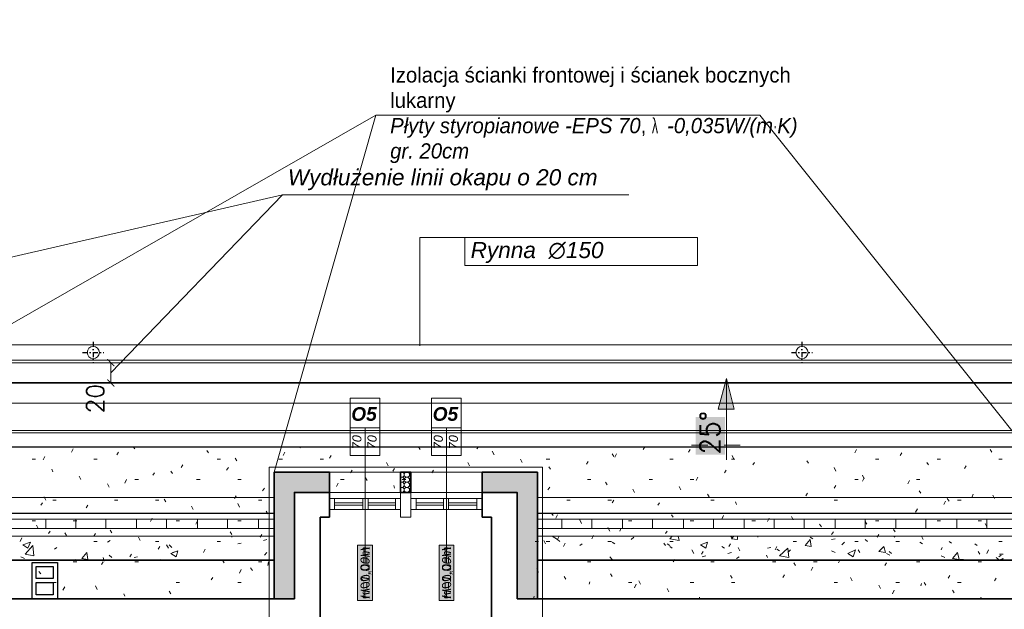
# Model space of a CAD drawing. Header units: millimetres. Extents: x -740 to 33545, y 5178 to 22494.
# Tile 90 of 256: x 9995 to 10968, y 6965 to 7547. Entities that reach past the tile are written whole.
import ezdxf
from ezdxf.lldxf.tags import DXFTag

# ---------------------------------------------------------------- set-up
doc = ezdxf.new("R2010")
doc.units = ezdxf.units.MM
doc.header["$MEASUREMENT"] = 0
doc.linetypes.add('AUSGEZOGEN', pattern=[0])
doc.linetypes.add('STRICHPUNKTX2', pattern=[2, 1, -0.5, 0, -0.5])
doc.layers.get('Defpoints').update_dxf_attribs({"color": 252})
doc.layers.add('_B___I__', color=252, linetype='AUSGEZOGEN')
for name, color, linetype, lineweight in [('A_istniejące ściany', 252, 'Continuous', 35), ('A_izolacja', 252, 'Continuous', 9), ('A_l.przekrojowa', 252, 'Continuous', 30), ('A_l.przerywana', 252, 'ICAD_ISO03W100', 9), ('A_l.widokowa', 252, 'Continuous', 18), ('A_okna wymieniane', 252, 'Continuous', 15), ('A_opisy', 252, 'Continuous', 15), ('l. przerywana', 252, 'ICAD_ISO03W100', 9), ('l.przerywana', 252, 'ICAD_ISO03W100', 5), ('l.widokowa', 252, 'Continuous', 15), ('linia opisowa', 252, 'Continuous', 9), ('Nowe_820-G Rysunki Obrazki_Nr_pióra__101', 252, 'Continuous', 5), ('Nowe_820-G Rysunki Obrazki_Nr_pióra__19', 252, 'Continuous', 0), ('Nowe_820-G Rysunki Obrazki_Nr_pióra__22', 252, 'Continuous', 25), ('Nowe_820-G Rysunki Obrazki_Nr_pióra__23', 252, 'Continuous', 15), ('wymiarowanie', 252, 'Continuous', 9)]:
    doc.layers.add(name, color=color, linetype=linetype, lineweight=lineweight)
doc.styles.add('Arial$001H0', font='SIMPLEX')
doc.styles.add('ARIALL', font='GOTHIC.TTF', dxfattribs={"height": 40})
doc.styles.add('styl2', font='simplex.shx')
tags = doc.linetypes.add('ICAD_ISO03W100', pattern=[30, 12, -18]).pattern_tags.tags
tags[6:7] = [DXFTag(74, 4), DXFTag(75, 0), DXFTag(340, '0'), DXFTag(46, 1.0), DXFTag(50, 0.0), DXFTag(44, 0.0), DXFTag(45, 0.0)]
tags[4:5] = [DXFTag(74, 4), DXFTag(75, 0), DXFTag(340, '0'), DXFTag(46, 1.0), DXFTag(50, 0.0), DXFTag(44, 0.0), DXFTag(45, 0.0)]
doc.dimstyles.new('Skala 1-100', dxfattribs={"dimtxt": 17, "dimasz": 7, "dimexe": 1, "dimexo": 1, "dimgap": 1.5, "dimtad": 1, "dimdec": 1, "dimrnd": 0.5, "dimtxsty": 'styl2', "dimblk": 'ARCHTICK', "dimcen": 7, "dimadec": 0, "dimazin": 0, "dimtfac": 1, "dimtdec": 1, "dimtmove": 1, "dimatfit": 3, "dimldrblk": 'ARCHTICK', "dimfxl": 0, "dimlwd": -1, "dimlwe": -1, "dimarcsym": 0})
pattern_1 = [(315, (0, 1.45), (5.0000015, -1e-15), [2.05061, -5.02046]), (0, (1.45, 0), (5, 5), [2.1, -2.9]), (45, (3.55, 0), (6e-16, 5.0000015), [2.05061, -5.02046]), (135, (5, 3.55), (-5.0000015, 6e-16), [2.05061, -5.02046]), (225, (1.45, 5), (-1e-15, -5.0000015), [2.05061, -5.02046]), (270, (0, 3.55), (5, -5), [2.1, -2.9])]

# ---------------------------------------------------------------- blocks, each defined once
blk = doc.blocks.new('_ArchTick')
at = {"color": 0, "linetype": 'ByBlock', "const_width": 0.15}
blk.add_lwpolyline([(-0.5, -0.5), (0.5, 0.5)], dxfattribs=at)
blk = doc.blocks.new('*D1879')
at = {"layer": 'Defpoints', "color": 0}
for p in [(10109.65, 7208.02), (10085.05, 7188.02), (10109.65, 7188.02)]:
    blk.add_point(p, dxfattribs=at)
at = {"layer": 'wymiarowanie', "color": 0}
for p, q in [((10100.05, 7208.02), (10084.05, 7208.02)), ((10085.05, 7208.02), (10085.05, 7188.02)), ((10100.05, 7188.02), (10084.05, 7188.02))]:
    blk.add_line(p, q, dxfattribs=at)
at = {"layer": 'wymiarowanie', "color": 0, "xscale": 7, "yscale": 7, "zscale": 7}
for p, rotation in [((10085.05, 7208.02), 90), ((10085.05, 7188.02), 270)]:
    blk.add_blockref('_ArchTick', p, dxfattribs=dict(at, rotation=rotation))
at = {"layer": 'wymiarowanie', "color": 0, "insert": (10069.65, 7172.63), "char_height": 17, "attachment_point": 5, "rotation": 90, "style": 'styl2'}
blk.add_mtext('20', dxfattribs=at)

msp = doc.modelspace()

# ---------------------------------------------------------------- hatches: boundary and pattern name
at = {"layer": 'A_izolacja'}
h = msp.add_hatch(dxfattribs=at)
h.set_pattern_fill('OCTAGON', color=256, scale=5, style=0)
h.set_pattern_definition(pattern_1)
h.paths.add_polyline_path([(10266.36, 6974.98), (10266.36, 7008), (10266.36, 7079.96), (10291.76, 7079.96), (10301.07, 7079.96), (10301.07, 7099.96), (10246.36, 7099.96), (10246.36, 6974.98)])
h.paths.add_polyline_path([(10451.78, 7099.96), (10451.78, 7079.96), (10461.09, 7079.96), (10486.49, 7079.96), (10486.49, 7008), (10486.49, 6974.98), (10506.49, 6974.98), (10506.49, 7099.96)])
h = msp.add_hatch(dxfattribs=at)
h.set_pattern_fill('OCTAGON', color=256, scale=5, style=0)
h.set_pattern_definition(pattern_1)
h.paths.add_polyline_path([(10371.35, 7079.96), (10381.51, 7079.96), (10381.51, 7099.96), (10371.35, 7099.96)])
at = {"layer": 'A_opisy', "ltscale": 0.3}
for points in [[(10328.91, 7027.91), (10328.91, 6973.36), (10343.51, 6973.36), (10343.51, 7027.91)], [(10328.91, 7027.91), (10328.91, 6973.36), (10343.51, 6973.36), (10343.51, 7027.91)], [(10328.91, 7027.91), (10328.91, 6973.36), (10343.51, 6973.36), (10343.51, 7027.91)], [(10328.91, 7027.91), (10328.91, 6973.36), (10343.51, 6973.36), (10343.51, 7027.91)], [(10409.34, 7027.91), (10409.34, 6973.36), (10423.95, 6973.36), (10423.95, 7027.91)], [(10409.34, 7027.91), (10409.34, 6973.36), (10423.95, 6973.36), (10423.95, 7027.91)], [(10409.34, 7027.91), (10409.34, 6973.36), (10423.95, 6973.36), (10423.95, 7027.91)], [(10409.34, 7027.91), (10409.34, 6973.36), (10423.95, 6973.36), (10423.95, 7027.91)]]:
    msp.add_hatch(color=256, dxfattribs=at).paths.add_polyline_path(points)
at = {"layer": 'l.widokowa'}
for points in [[(10693.45, 7192.57), (10685, 7162.14), (10701.06, 7162.14)], [(10663.02, 7154.53), (10663.02, 7117.34), (10691.76, 7117.34), (10691.76, 7154.53)]]:
    msp.add_hatch(color=256, dxfattribs=at).paths.add_polyline_path(points)

# ---------------------------------------------------------------- linework, layer by layer
at = {"layer": '_B___I__', "linetype": 'STRICHPUNKTX2', "ltscale": 5}
for p, q in [((10067.71, 7228.63), (10067.71, 7207.63)), ((10767.91, 7228.63), (10767.91, 7207.63)), ((10057.21, 7218.13), (10078.21, 7218.13)), ((10757.41, 7218.13), (10778.41, 7218.13))]:
    msp.add_line(p, q, dxfattribs=at)
at = {"layer": 'A_istniejące ściany', "linetype": 'Continuous'}
for points in [[(10301.07, 7055.41), (10301.07, 7079.96)], [(10301.07, 7079.96), (10301.07, 7055.41)], [(10301.07, 7079.96), (10301.07, 7055.41)], [(10451.78, 7055.41), (10451.78, 7079.96)], [(10451.78, 7079.96), (10451.78, 7055.41)], [(10451.78, 7079.96), (10451.78, 7055.41)], [(10291.76, 7055.41), (10291.76, 7008)], [(10291.76, 7055.41), (10301.07, 7055.41)], [(10461.09, 7055.41), (10451.78, 7055.41)], [(10461.09, 7055.41), (10461.09, 7008)], [(10291.76, 6950.42), (10291.76, 7008)], [(10461.09, 6950.42), (10461.09, 7008)], [(9710.1, 6974.98), (10266.36, 6974.98)], [(10486.49, 6974.98), (11029.21, 6974.98)]]:
    msp.add_lwpolyline(points, dxfattribs=at)
at = {"layer": 'A_izolacja', "lineweight": 35}
for p, q in [((10301.07, 7099.96), (10301.07, 7079.96)), ((10451.78, 7099.96), (10451.78, 7079.96)), ((9730.1, 7013.08), (10246.36, 7013.08)), ((10506.49, 7013.08), (11009.21, 7013.08))]:
    msp.add_line(p, q, dxfattribs=at)
for points in [[(10301.07, 7099.96), (10246.36, 7099.96), (10246.36, 6974.98)], [(10451.78, 7099.96), (10506.49, 7099.96), (10506.49, 6974.98)], [(10301.07, 7079.96), (10266.36, 7079.96), (10266.36, 6974.98)], [(10451.78, 7079.96), (10486.49, 7079.96), (10486.49, 6974.98)]]:
    msp.add_lwpolyline(points, dxfattribs=at)
msp.add_lwpolyline([(10371.35, 7079.96), (10381.51, 7079.96), (10381.51, 7099.96), (10371.35, 7099.96)], close=True, dxfattribs=at)
at = {"layer": 'A_l.przekrojowa'}
msp.add_lwpolyline([(10032.23, 6974.98), (10007.23, 6974.98), (10007.23, 7010.98), (10032.23, 7010.98)], close=True, dxfattribs=at)
at = {"layer": 'A_l.przekrojowa', "ltscale": 0.3}
for points in [[(10028.23, 6994.98), (10011.23, 6994.98), (10011.23, 7006.98), (10028.23, 7006.98)], [(10028.23, 6978.98), (10011.23, 6978.98), (10011.23, 6990.98), (10028.23, 6990.98)]]:
    msp.add_lwpolyline(points, close=True, dxfattribs=at)
at = {"layer": 'A_l.przerywana', "lineweight": 35}
msp.add_lwpolyline([(8847.19, 7722.4), (8847.19, 6053.28), (11882.33, 6053.28), (11882.33, 7728.19), (11086.25, 7728.19), (11086.25, 7188.02), (9643.26, 7188.02), (9643.26, 7722.4)], close=True, dxfattribs=at)
at = {"layer": 'A_l.przerywana', "linetype": 'ICAD_ISO03W100', "lineweight": 13}
for points in [[(9623.26, 7168.02), (11106.25, 7168.02)], [(11149.43, 7124.84), (9580.08, 7124.84)]]:
    msp.add_lwpolyline(points, dxfattribs=at)
at = {"layer": 'A_l.widokowa'}
for points in [[(8809.69, 7759.9), (8809.69, 6015.78), (11919.83, 6015.78), (11919.83, 7765.69), (11048.75, 7765.69), (11048.75, 7225.52), (9680.76, 7225.52), (9680.76, 7759.9)], [(8824.69, 7744.9), (8824.69, 6030.78), (11904.83, 6030.78), (11904.83, 7750.69), (11063.75, 7750.69), (11063.75, 7210.52), (9665.76, 7210.52), (9665.76, 7744.9)], [(8827.19, 7742.4), (8827.19, 6033.28), (11902.33, 6033.28), (11902.33, 7748.19), (11066.25, 7748.19), (11066.25, 7208.02), (9663.26, 7208.02), (9663.26, 7742.4)], [(8894.25, 7675.33), (8894.25, 6100.34), (11835.26, 6100.34), (11835.26, 7681.13), (11133.32, 7681.13), (11133.32, 7140.95), (9596.19, 7140.95), (9596.19, 7675.33)], [(8896.25, 7673.33), (8896.25, 6102.34), (11833.26, 6102.34), (11833.26, 7679.13), (11135.32, 7679.13), (11135.32, 7138.95), (9594.19, 7138.95), (9594.19, 7673.33)]]:
    msp.add_lwpolyline(points, close=True, dxfattribs=at)
at = {"layer": 'A_okna wymieniane', "linetype": 'Continuous'}
for points in [[(10306.15, 7074.04), (10301.07, 7074.04)], [(10301.07, 7074.04), (10301.07, 7063.03)], [(10371.35, 7074.04), (10301.07, 7074.04)], [(10301.07, 7063.03), (10301.07, 7074.04)], [(10306.15, 7063.03), (10306.15, 7074.04)], [(10306.15, 7074.04), (10334.09, 7074.04)], [(10306.15, 7063.03), (10306.15, 7074.04)], [(10339.17, 7074.04), (10334.09, 7074.04)], [(10334.09, 7074.04), (10334.09, 7063.03)], [(10334.09, 7063.03), (10334.09, 7074.04)], [(10339.17, 7063.03), (10339.17, 7074.04)], [(10339.17, 7074.04), (10366.27, 7074.04)], [(10339.17, 7063.03), (10339.17, 7074.04)], [(10371.35, 7074.04), (10366.27, 7074.04)], [(10366.27, 7074.04), (10366.27, 7063.03)], [(10366.27, 7063.03), (10366.27, 7074.04)], [(10371.35, 7063.03), (10371.35, 7074.04)], [(10371.35, 7063.03), (10371.35, 7074.04)], [(10386.59, 7074.04), (10381.51, 7074.04)], [(10381.51, 7074.04), (10381.51, 7063.03)], [(10451.78, 7074.04), (10381.51, 7074.04)], [(10381.51, 7063.03), (10381.51, 7074.04)], [(10386.59, 7063.03), (10386.59, 7074.04)], [(10386.59, 7074.04), (10413.68, 7074.04)], [(10386.59, 7063.03), (10386.59, 7074.04)], [(10418.76, 7074.04), (10413.68, 7074.04)], [(10413.68, 7074.04), (10413.68, 7063.03)], [(10413.68, 7063.03), (10413.68, 7074.04)], [(10418.76, 7063.03), (10418.76, 7074.04)], [(10418.76, 7074.04), (10446.7, 7074.04)], [(10418.76, 7063.03), (10418.76, 7074.04)], [(10451.78, 7074.04), (10446.7, 7074.04)], [(10446.7, 7074.04), (10446.7, 7063.03)], [(10446.7, 7063.03), (10446.7, 7074.04)], [(10451.78, 7063.03), (10451.78, 7074.04)], [(10451.78, 7063.03), (10451.78, 7074.04)], [(10301.07, 7063.03), (10306.15, 7063.03)], [(10301.07, 7063.03), (10371.35, 7063.03)], [(10334.09, 7069.8), (10306.15, 7069.8)], [(10306.15, 7069.8), (10306.15, 7067.26)], [(10334.09, 7069.8), (10306.15, 7069.8)], [(10306.15, 7067.26), (10306.15, 7069.8)], [(10306.15, 7067.26), (10334.09, 7067.26)], [(10306.15, 7067.26), (10334.09, 7067.26)], [(10334.09, 7063.03), (10306.15, 7063.03)], [(10334.09, 7067.26), (10334.09, 7069.8)], [(10334.09, 7067.26), (10334.09, 7069.8)], [(10334.09, 7063.03), (10339.17, 7063.03)], [(10366.27, 7069.8), (10339.17, 7069.8)], [(10339.17, 7069.8), (10339.17, 7067.26)], [(10366.27, 7069.8), (10339.17, 7069.8)], [(10339.17, 7067.26), (10339.17, 7069.8)], [(10339.17, 7067.26), (10366.27, 7067.26)], [(10339.17, 7067.26), (10366.27, 7067.26)], [(10366.27, 7063.03), (10339.17, 7063.03)], [(10366.27, 7067.26), (10366.27, 7069.8)], [(10366.27, 7067.26), (10366.27, 7069.8)], [(10366.27, 7063.03), (10371.35, 7063.03)], [(10381.51, 7063.03), (10386.59, 7063.03)], [(10381.51, 7063.03), (10451.78, 7063.03)], [(10413.68, 7069.8), (10386.59, 7069.8)], [(10386.59, 7069.8), (10386.59, 7067.26)], [(10413.68, 7069.8), (10386.59, 7069.8)], [(10386.59, 7067.26), (10386.59, 7069.8)], [(10386.59, 7067.26), (10413.68, 7067.26)], [(10386.59, 7067.26), (10413.68, 7067.26)], [(10413.68, 7063.03), (10386.59, 7063.03)], [(10413.68, 7067.26), (10413.68, 7069.8)], [(10413.68, 7067.26), (10413.68, 7069.8)], [(10413.68, 7063.03), (10418.76, 7063.03)], [(10446.7, 7069.8), (10418.76, 7069.8)], [(10418.76, 7069.8), (10418.76, 7067.26)], [(10446.7, 7069.8), (10418.76, 7069.8)], [(10418.76, 7067.26), (10418.76, 7069.8)], [(10418.76, 7067.26), (10446.7, 7067.26)], [(10418.76, 7067.26), (10446.7, 7067.26)], [(10446.7, 7063.03), (10418.76, 7063.03)], [(10446.7, 7067.26), (10446.7, 7069.8)], [(10446.7, 7067.26), (10446.7, 7069.8)], [(10446.7, 7063.03), (10451.78, 7063.03)]]:
    msp.add_lwpolyline(points, dxfattribs=at)
at = {"layer": 'A_opisy'}
for p, q in [((10336.21, 7143.7), (10336.21, 7010.23)), ((10416.64, 7143.7), (10416.64, 7010.23))]:
    msp.add_line(p, q, dxfattribs=at)
at = {"layer": 'A_opisy', "ltscale": 0.3}
for points in [[(10350.81, 7172.91), (10350.81, 7143.7), (10321.6, 7143.7), (10321.6, 7172.91)], [(10431.25, 7172.91), (10431.25, 7143.7), (10402.04, 7143.7), (10402.04, 7172.91)], [(10321.6, 7143.7), (10321.6, 7116.31), (10336.21, 7116.31), (10336.21, 7143.7)], [(10336.21, 7143.7), (10336.21, 7116.31), (10350.81, 7116.31), (10350.81, 7143.7)], [(10402.04, 7143.7), (10402.04, 7116.31), (10416.64, 7116.31), (10416.64, 7143.7)], [(10416.64, 7143.7), (10416.64, 7116.31), (10431.25, 7116.31), (10431.25, 7143.7)], [(10328.91, 7027.91), (10328.91, 6973.36), (10343.51, 6973.36), (10343.51, 7027.91)], [(10328.91, 7027.91), (10328.91, 6973.36), (10343.51, 6973.36), (10343.51, 7027.91)], [(10328.91, 7027.91), (10328.91, 6973.36), (10343.51, 6973.36), (10343.51, 7027.91)], [(10328.91, 7027.91), (10328.91, 6973.36), (10343.51, 6973.36), (10343.51, 7027.91)], [(10409.34, 7027.91), (10409.34, 6973.36), (10423.95, 6973.36), (10423.95, 7027.91)], [(10409.34, 7027.91), (10409.34, 6973.36), (10423.95, 6973.36), (10423.95, 7027.91)], [(10409.34, 7027.91), (10409.34, 6973.36), (10423.95, 6973.36), (10423.95, 7027.91)], [(10409.34, 7027.91), (10409.34, 6973.36), (10423.95, 6973.36), (10423.95, 7027.91)]]:
    msp.add_lwpolyline(points, close=True, dxfattribs=at)
at = {"layer": 'l. przerywana', "ltscale": 0.2}
for centre in [(10067.71, 7218.13), (10767.91, 7218.13)]:
    msp.add_circle(centre, 6, dxfattribs=at)
at = {"layer": 'l.przerywana'}
msp.add_lwpolyline([(9904.19, 7702.4), (8867.19, 7702.4), (8867.19, 6073.28), (11862.33, 6073.28), (11862.33, 7708.19), (11106.25, 7708.19), (11106.25, 7168.02), (9904.19, 7168.02), (9904.19, 7702.4), (8867.19, 7702.4)], dxfattribs=at)
msp.add_lwpolyline([(9904.19, 7702.4), (8867.19, 7702.4), (8867.19, 6073.28), (11862.33, 6073.28), (11862.33, 7708.19), (11106.25, 7708.19), (11106.25, 7168.02), (9904.19, 7168.02), (9904.19, 7702.4), (8867.19, 7702.4)], dxfattribs=at)
msp.add_lwpolyline([(8910.51, 7659.07), (8910.51, 6116.61), (11819, 6116.61), (11819, 7664.86), (11149.58, 7664.86), (11149.58, 7124.69), (9860.86, 7124.69), (9860.86, 7659.07)], close=True, dxfattribs=at)
at = {"layer": 'l.przerywana', "ltscale": 0.5}
msp.add_lwpolyline([(10241.36, 7104.96), (10511.49, 7104.96), (10511.49, 6781.76), (10241.36, 6781.76)], close=True, dxfattribs=at)
at = {"layer": 'l.widokowa', "linetype": 'Continuous', "lineweight": 9}
for p, q in [((10693.45, 7112.26), (10693.45, 7192.57)), ((10658.79, 7126.63), (10674.85, 7126.63)), ((10690.91, 7126.63), (10706.97, 7126.63))]:
    msp.add_line(p, q, dxfattribs=at)
at = {"layer": 'l.widokowa'}
msp.add_line((10301.07, 7099.96), (10451.78, 7099.96), dxfattribs=at)
at = {"layer": 'l.widokowa', "linetype": 'Continuous', "lineweight": 9}
msp.add_lwpolyline([(10693.45, 7192.57), (10685, 7162.14), (10701.06, 7162.14)], close=True, dxfattribs=at)
at = {"layer": 'Nowe_820-G Rysunki Obrazki_Nr_pióra__101', "linetype": 'Continuous', "lineweight": 5}
for points in [[(10246.36, 7074.88), (9710.1, 7074.88)], [(10301.07, 7079.96), (10371.35, 7079.96)], [(10381.51, 7079.96), (10451.78, 7079.96)], [(11009.21, 7074.88), (10506.49, 7074.88)], [(9710.95, 7053.72), (10246.36, 7053.72)], [(10020.83, 7044.4), (10020.83, 7053.72)], [(10050.46, 7044.4), (10050.46, 7053.72)], [(10080.09, 7044.4), (10080.09, 7053.72)], [(10110.57, 7044.4), (10110.57, 7053.72)], [(10140.21, 7044.4), (10140.21, 7053.72)], [(10170.69, 7044.4), (10170.69, 7053.72)], [(10200.32, 7044.4), (10200.32, 7053.72)], [(10230.8, 7044.4), (10230.8, 7053.72)], [(10266.36, 7059.64), (10266.36, 7008)], [(10486.49, 7059.64), (10486.49, 7008)], [(10506.49, 7053.72), (11009.21, 7053.72)], [(10530.52, 7044.4), (10530.52, 7053.72)], [(10560.15, 7044.4), (10560.15, 7053.72)], [(10590.63, 7044.4), (10590.63, 7053.72)], [(10620.27, 7044.4), (10620.27, 7053.72)], [(10650.75, 7044.4), (10650.75, 7053.72)], [(10680.38, 7044.4), (10680.38, 7053.72)], [(10710.86, 7044.4), (10710.86, 7053.72)], [(10740.49, 7044.4), (10740.49, 7053.72)], [(10770.13, 7044.4), (10770.13, 7053.72)], [(10800.61, 7044.4), (10800.61, 7053.72)], [(10830.24, 7044.4), (10830.24, 7053.72)], [(10860.72, 7044.4), (10860.72, 7053.72)], [(10890.35, 7044.4), (10890.35, 7053.72)], [(10920.83, 7044.4), (10920.83, 7053.72)], [(10950.47, 7044.4), (10950.47, 7053.72)], [(9710.95, 7044.4), (10246.36, 7044.4)], [(10506.49, 7044.4), (11009.21, 7044.4)], [(9710.95, 7036.78), (10246.36, 7036.78)], [(10204.55, 7036.78), (10204.55, 7035.94)], [(10506.49, 7036.78), (11009.21, 7036.78)], [(10521.21, 7036.78), (10526.29, 7033.4)], [(10526.29, 7033.4), (10527.98, 7036.78)], [(10599.1, 7033.4), (10601.64, 7035.94)], [(10637.2, 7034.24), (10639.74, 7036.78)], [(10637.2, 7034.24), (10646.51, 7032.55)], [(10646.51, 7032.55), (10645.67, 7036.78)], [(10697.31, 7036.78), (10699.01, 7035.09)], [(10698.16, 7034.24), (10700.7, 7036.78)], [(10698.16, 7034.24), (10704.09, 7033.4)], [(10704.09, 7033.4), (10704.09, 7036.78)], [(10724.41, 7036.78), (10724.41, 7035.94)], [(10776.05, 7035.94), (10778.59, 7034.24)], [(10797.22, 7033.4), (10800.61, 7034.24)], [(10859.03, 7035.94), (10859.87, 7036.78)], [(9997.97, 7028.32), (10005.59, 7030.86)], [(9997.97, 7028.32), (10003.05, 7024.93)], [(10000.51, 7019), (10008.13, 7027.47)], [(10003.05, 7024.93), (10005.59, 7030.86)], [(10008.97, 7017.31), (10008.13, 7027.47)], [(10029.29, 7024.08), (10031.83, 7025.78)], [(10081.79, 7030.86), (10084.33, 7032.55)], [(10142.75, 7028.32), (10145.29, 7025.78)], [(10210.48, 7029.16), (10213.87, 7030.01)], [(10235.88, 7032.55), (10239.27, 7033.4)], [(10504.27, 7031.7), (10507.66, 7031.7)], [(10526.29, 7033.4), (10528.83, 7031.7)], [(10548.3, 7027.47), (10550.84, 7029.16)], [(10580.47, 7030.86), (10583.01, 7029.16)], [(10634.66, 7029.16), (10637.2, 7027.47)], [(10637.2, 7026.62), (10639.74, 7024.93)], [(10667.68, 7028.32), (10674.45, 7030.86)], [(10667.68, 7028.32), (10672.76, 7024.93)], [(10672.76, 7024.93), (10674.45, 7030.86)], [(10688.85, 7026.62), (10691.39, 7024.93)], [(10733.72, 7024.93), (10737.11, 7025.78)], [(10743.03, 7024.08), (10745.57, 7022.39)], [(10745.57, 7017.31), (10754.04, 7024.93)], [(10754.89, 7015.62), (10754.04, 7024.93)], [(10770.97, 7027.47), (10776.05, 7033.4)], [(10770.97, 7027.47), (10776.9, 7026.62)], [(10776.9, 7026.62), (10776.05, 7033.4)], [(10807.38, 7028.32), (10809.92, 7030.86)], [(10830.24, 7033.4), (10832.78, 7031.7)], [(10843.79, 7021.54), (10848.87, 7026.62)], [(10850.56, 7020.7), (10848.87, 7026.62)], [(10884.43, 7030.86), (10886.97, 7029.16)], [(10913.21, 7031.7), (10915.75, 7030.01)], [(10938.61, 7029.16), (10941.15, 7027.47)], [(9996.27, 7016.46), (9999.66, 7014.77)], [(10000.51, 7019), (10008.97, 7017.31)], [(10056.39, 7014.77), (10061.47, 7020.7)], [(10056.39, 7014.77), (10062.31, 7013.92)], [(10062.31, 7013.92), (10061.47, 7020.7)], [(10083.48, 7018.16), (10086.02, 7015.62)], [(10108.03, 7015.62), (10111.42, 7016.46)], [(10144.44, 7019.85), (10151.21, 7022.39)], [(10144.44, 7019.85), (10149.52, 7016.46)], [(10146.13, 7020.7), (10149.52, 7021.54)], [(10149.52, 7016.46), (10151.21, 7022.39)], [(10236.73, 7018.16), (10239.27, 7020.7)], [(10577.93, 7016.46), (10580.47, 7013.92)], [(10669.37, 7016.46), (10672.76, 7017.31)], [(10694.77, 7019.85), (10698.16, 7020.7)], [(10703.24, 7014.77), (10705.78, 7016.46)], [(10745.57, 7017.31), (10754.89, 7015.62)], [(10754.04, 7020.7), (10756.58, 7023.24)], [(10797.22, 7022.39), (10800.61, 7020.7)], [(10813.31, 7019.85), (10820.93, 7023.24)], [(10813.31, 7019.85), (10818.39, 7016.46)], [(10818.39, 7016.46), (10820.93, 7023.24)], [(10843.79, 7021.54), (10850.56, 7020.7)], [(10851.41, 7019.85), (10854.79, 7018.16)], [(10853.95, 7021.54), (10856.49, 7019.85)], [(10905.59, 7017.31), (10908.98, 7015.62)], [(10916.6, 7014.77), (10921.68, 7020.7)], [(10916.6, 7014.77), (10923.37, 7013.92)], [(10923.37, 7013.92), (10921.68, 7020.7)], [(10959.78, 7015.62), (10963.17, 7013.08)], [(10962.32, 7016.46), (10964.86, 7018.16)], [(10962.32, 7013.08), (10966.55, 7014.77)], [(10963.17, 7019), (10966.55, 7019)], [(10965.71, 7013.08), (10966.55, 7014.77)], [(10050.46, 7013.92), (10052.15, 7013.08)], [(10133.43, 7013.08), (10134.28, 7013.92)], [(10134.28, 7013.08), (10134.28, 7013.92)], [(10266.36, 6974.98), (10266.36, 7008)], [(10486.49, 6974.98), (10486.49, 7008)], [(10924.22, 7013.92), (10927.61, 7013.92)]]:
    msp.add_lwpolyline(points, dxfattribs=at)
at = {"layer": 'Nowe_820-G Rysunki Obrazki_Nr_pióra__19', "linetype": 'Continuous', "lineweight": 0}
for points in [[(10047.92, 7123.14), (10046.23, 7119.76)], [(10108.88, 7123.14), (10107.19, 7124.84)], [(10181.69, 7118.91), (10180, 7121.45)], [(10272.29, 7123.99), (10271.44, 7124.84)], [(10390.82, 7122.3), (10389.13, 7124.84)], [(10448.39, 7124.84), (10446.7, 7123.14)], [(10612.65, 7124.84), (10610.95, 7122.3)], [(10657.52, 7122.3), (10655.83, 7119.76)], [(10821.77, 7122.3), (10820.08, 7118.91)], [(10955.55, 7119.76), (10953.85, 7122.3)], [(10007.28, 7112.98), (10010.67, 7112.98)], [(10019.98, 7115.52), (10018.29, 7112.14)], [(10068.24, 7112.98), (10071.63, 7112.98)], [(10092.79, 7119.76), (10091.1, 7117.22)], [(10190.16, 7112.98), (10193.55, 7112.98)], [(10209.63, 7111.29), (10207.94, 7113.83)], [(10251.12, 7112.98), (10254.51, 7112.98)], [(10257.05, 7119.76), (10255.35, 7116.37)], [(10291.76, 7112.98), (10295.15, 7112.98)], [(10302.77, 7116.37), (10301.07, 7113.83)], [(10463.63, 7117.22), (10461.94, 7120.6)], [(10491.57, 7109.6), (10489.88, 7112.98)], [(10515.28, 7112.98), (10518.67, 7112.98)], [(10582.17, 7115.52), (10580.47, 7118.06)], [(10584.71, 7118.06), (10583.01, 7114.68)], [(10637.2, 7112.98), (10640.59, 7112.98)], [(10698.16, 7112.98), (10701.55, 7112.98)], [(10700.7, 7112.98), (10699.01, 7116.37)], [(10840.4, 7112.98), (10843.79, 7112.98)], [(10866.65, 7118.91), (10864.95, 7116.37)], [(10901.36, 7112.98), (10904.75, 7112.98)], [(10962.32, 7112.98), (10965.71, 7112.98)], [(10027.6, 7100.28), (10026.75, 7102.82)], [(10156.29, 7107.06), (10154.6, 7104.52)], [(10201.17, 7104.52), (10199.47, 7101.98)], [(10323.51, 7101.98), (10321.82, 7099.44)], [(10359.07, 7106.21), (10357.38, 7109.6)], [(10365.42, 7103.67), (10363.73, 7101.13)], [(10403.94, 7101.98), (10402.25, 7099.44)], [(10439.5, 7106.21), (10437.81, 7109.6)], [(10519.51, 7102.82), (10517.82, 7105.36)], [(10556.77, 7110.44), (10555.07, 7107.9)], [(10693.08, 7101.98), (10691.39, 7099.44)], [(10721.02, 7109.6), (10719.33, 7107.06)], [(10774.36, 7108.75), (10772.67, 7111.29)], [(10801.45, 7101.13), (10799.76, 7104.52)], [(10892.89, 7107.06), (10891.2, 7109.6)], [(10930.15, 7106.21), (10928.45, 7103.67)], [(10055.54, 7092.66), (10053.85, 7096.05)], [(10100.41, 7092.66), (10098.72, 7089.28)], [(10108.88, 7092.66), (10112.27, 7092.66)], [(10128.35, 7099.44), (10126.66, 7096.9)], [(10146.13, 7098.59), (10144.44, 7101.13)], [(10169.84, 7092.66), (10173.23, 7092.66)], [(10210.48, 7092.66), (10213.87, 7092.66)], [(10312.08, 7092.66), (10315.47, 7092.66)], [(10338.33, 7091.82), (10336.63, 7094.36)], [(10373.04, 7092.66), (10376.43, 7092.66)], [(10555.92, 7092.66), (10559.31, 7092.66)], [(10616.88, 7092.66), (10620.27, 7092.66)], [(10657.52, 7092.66), (10660.91, 7092.66)], [(10665.14, 7095.2), (10663.45, 7091.82)], [(10820.08, 7092.66), (10823.47, 7092.66)], [(10829.39, 7093.51), (10827.7, 7096.9)], [(10829.39, 7094.36), (10827.7, 7090.97)], [(10881.04, 7092.66), (10884.43, 7092.66)], [(10083.48, 7085.04), (10081.79, 7088.43)], [(10236.73, 7084.2), (10235.03, 7081.66)], [(10309.54, 7089.28), (10307.85, 7085.89)], [(10365.42, 7084.2), (10364.57, 7086.74)], [(10518.67, 7085.04), (10516.97, 7082.5)], [(10575.39, 7087.58), (10573.7, 7090.12)], [(10602.49, 7079.96), (10600.79, 7083.35)], [(10648.21, 7082.5), (10646.51, 7085.89)], [(10801.45, 7086.74), (10799.76, 7084.2)], [(10874.27, 7091.82), (10872.57, 7088.43)], [(10020.83, 7072.34), (10019.13, 7075.73)], [(10139.36, 7070.65), (10137.67, 7073.19)], [(10208.79, 7076.58), (10207.09, 7074.04)], [(10676.15, 7075.73), (10674.45, 7078.27)], [(10773.51, 7079.12), (10771.82, 7076.58)], [(10885.27, 7079.12), (10883.58, 7081.66)], [(10913.21, 7071.5), (10911.52, 7074.04)], [(10936.92, 7078.27), (10936.07, 7075.73)], [(10958.09, 7074.04), (10956.39, 7077.42)], [(10017.44, 7069.8), (10015.75, 7067.26)], [(10027.6, 7072.34), (10030.99, 7072.34)], [(10062.31, 7067.26), (10060.62, 7064.72)], [(10088.56, 7072.34), (10091.95, 7072.34)], [(10129.2, 7072.34), (10132.59, 7072.34)], [(10166.45, 7063.03), (10164.76, 7066.42)], [(10212.17, 7065.57), (10210.48, 7068.96)], [(10230.8, 7072.34), (10234.19, 7072.34)], [(10535.6, 7072.34), (10538.99, 7072.34)], [(10576.24, 7072.34), (10579.63, 7072.34)], [(10582.17, 7072.34), (10580.47, 7069.8)], [(10627.04, 7069.8), (10625.35, 7067.26)], [(10677.84, 7072.34), (10681.23, 7072.34)], [(10703.24, 7068.11), (10702.39, 7070.65)], [(10799.76, 7072.34), (10803.15, 7072.34)], [(10881.89, 7063.88), (10880.19, 7060.49)], [(10909.83, 7071.5), (10908.13, 7068.11)], [(10921.68, 7072.34), (10925.07, 7072.34)], [(10125.81, 7054.56), (10124.12, 7051.18)], [(10240.11, 7058.8), (10238.42, 7061.34)], [(10266.36, 7052.87), (10266.36, 7053.72)], [(10522.05, 7057.1), (10520.36, 7059.64)], [(10526.29, 7057.95), (10524.59, 7054.56)], [(10640.59, 7055.41), (10638.89, 7057.95)], [(10690.54, 7057.1), (10688.85, 7053.72)], [(10735.41, 7054.56), (10733.72, 7051.18)], [(10759.12, 7052.87), (10757.43, 7056.26)], [(10007.28, 7052.02), (10010.67, 7052.02)], [(10013.21, 7044.4), (10011.51, 7047.79)], [(10047.92, 7052.02), (10051.31, 7052.02)], [(10149.52, 7052.02), (10152.91, 7052.02)], [(10170.69, 7052.02), (10168.99, 7048.64)], [(10210.48, 7052.02), (10213.87, 7052.02)], [(10549.99, 7049.48), (10548.3, 7052.87)], [(10577.93, 7041.86), (10576.24, 7045.25)], [(10588.94, 7044.4), (10588.09, 7041.86)], [(10596.56, 7052.02), (10599.95, 7052.02)], [(10657.52, 7052.02), (10660.91, 7052.02)], [(10718.48, 7052.02), (10721.87, 7052.02)], [(10787.06, 7046.1), (10785.37, 7048.64)], [(10831.93, 7048.64), (10830.24, 7051.18)], [(10840.4, 7052.02), (10843.79, 7052.02)], [(10859.87, 7041.02), (10858.18, 7043.56)], [(10901.36, 7052.02), (10904.75, 7052.02)], [(10942, 7052.02), (10945.39, 7052.02)], [(10950.47, 7046.1), (10948.77, 7049.48)], [(9997.12, 7035.09), (9995.43, 7031.7)], [(10025.06, 7041.86), (10023.37, 7039.32)], [(10041.15, 7037.63), (10039.45, 7040.17)], [(10069.93, 7039.32), (10068.24, 7036.78)], [(10086.02, 7040.17), (10084.33, 7042.71)], [(10113.96, 7032.55), (10112.27, 7035.94)], [(10204.55, 7038.48), (10202.86, 7041.02)], [(10234.19, 7038.48), (10232.49, 7035.94)], [(10561.85, 7037.63), (10560.15, 7034.24)], [(10634.66, 7041.86), (10632.97, 7039.32)], [(10798.91, 7041.02), (10797.22, 7038.48)], [(10843.79, 7038.48), (10842.09, 7035.94)], [(10887.81, 7033.4), (10886.12, 7036.78)], [(10068.24, 7031.7), (10071.63, 7031.7)], [(10129.2, 7031.7), (10132.59, 7031.7)], [(10133.43, 7026.62), (10131.74, 7024.08)], [(10141.9, 7024.93), (10140.21, 7028.32)], [(10178.31, 7024.08), (10176.61, 7020.7)], [(10190.16, 7031.7), (10193.55, 7031.7)], [(10514.43, 7029.16), (10512.74, 7032.55)], [(10515.28, 7031.7), (10518.67, 7031.7)], [(10533.91, 7030.01), (10532.21, 7026.62)], [(10576.24, 7031.7), (10579.63, 7031.7)], [(10632.97, 7027.47), (10631.27, 7030.01)], [(10637.2, 7031.7), (10640.59, 7031.7)], [(10697.31, 7029.16), (10695.62, 7026.62)], [(10706.63, 7022.39), (10704.93, 7025.78)], [(10743.03, 7026.62), (10741.34, 7023.24)], [(10759.12, 7031.7), (10762.51, 7031.7)], [(10820.08, 7031.7), (10823.47, 7031.7)], [(10860.72, 7031.7), (10864.11, 7031.7)], [(10906.44, 7025.78), (10905.59, 7023.24)], [(10962.32, 7031.7), (10965.71, 7031.7)], [(10078.4, 7012.23), (10077.55, 7015.62)], [(10105.49, 7019), (10103.8, 7016.46)], [(10660.91, 7019.85), (10659.21, 7023.24)], [(10670.22, 7021.54), (10668.53, 7019)], [(10733.72, 7015.62), (10732.87, 7018.16)], [(10825.16, 7020.7), (10823.47, 7023.24)], [(10943.69, 7019), (10942, 7021.54)], [(10952.16, 7023.24), (10950.47, 7019.85)], [(10047.92, 7011.38), (10051.31, 7011.38)], [(10077.55, 7011.38), (10075.86, 7008.84)], [(10108.88, 7011.38), (10112.27, 7011.38)], [(10196.93, 7010.54), (10195.24, 7013.08)], [(10224.87, 7002.92), (10223.18, 7005.46)], [(10230.8, 7011.38), (10234.19, 7011.38)], [(10240.96, 7011.38), (10240.11, 7008)], [(10507.66, 7001.22), (10505.97, 7004.61)], [(10555.92, 7011.38), (10559.31, 7011.38)], [(10642.28, 7013.92), (10640.59, 7011.38)], [(10677.84, 7011.38), (10681.23, 7011.38)], [(10738.8, 7011.38), (10742.19, 7011.38)], [(10761.66, 7008), (10759.97, 7010.54)], [(10778.59, 7006.3), (10776.9, 7002.92)], [(10779.44, 7011.38), (10782.83, 7011.38)], [(10805.69, 7013.92), (10803.99, 7010.54)], [(10851.41, 7010.54), (10849.71, 7008)], [(10881.04, 7011.38), (10884.43, 7011.38)], [(10942, 7011.38), (10945.39, 7011.38)], [(10015.75, 6999.53), (10014.05, 7002.07)], [(10185.93, 6996.14), (10184.23, 6993.6)], [(10213.87, 7003.76), (10212.17, 7000.38)], [(10534.75, 6994.45), (10533.06, 6996.99)], [(10580.47, 6996.99), (10578.78, 6999.53)], [(10699.01, 6995.3), (10697.31, 6997.84)], [(10750.65, 6998.68), (10748.96, 6996.14)], [(10817.54, 6992.76), (10815.85, 6996.14)], [(10914.06, 6997.84), (10912.37, 6995.3)], [(10959.78, 6995.3), (10958.09, 6992.76)], [(10027.6, 6991.06), (10030.99, 6991.06)], [(10039.45, 6986.83), (10037.76, 6983.44)], [(10071.63, 6984.29), (10069.93, 6987.68)], [(10149.52, 6991.06), (10152.91, 6991.06)], [(10210.48, 6991.06), (10213.87, 6991.06)], [(10558.46, 6991.91), (10557.61, 6989.37)], [(10596.56, 6991.06), (10599.95, 6991.06)], [(10604.18, 6989.37), (10602.49, 6985.98)], [(10608.41, 6989.37), (10606.72, 6992.76)], [(10636.35, 6981.75), (10634.66, 6985.14)], [(10657.52, 6991.06), (10660.91, 6991.06)], [(10698.16, 6991.06), (10701.55, 6991.06)], [(10799.76, 6991.06), (10803.15, 6991.06)], [(10845.48, 6985.14), (10843.79, 6988.52)], [(10860.72, 6991.06), (10864.11, 6991.06)], [(10886.12, 6990.22), (10885.27, 6987.68)], [(10890.35, 6988.52), (10888.66, 6991.06)], [(10921.68, 6991.06), (10925.07, 6991.06)], [(10098.72, 6977.52), (10097.87, 6980.06)], [(10144.44, 6980.06), (10142.75, 6982.6)], [(10503.43, 6977.52), (10502.58, 6974.98)], [(10666.83, 6976.67), (10666.83, 6974.98)], [(10859.03, 6983.44), (10857.33, 6980.06)], [(10918.29, 6980.9), (10916.6, 6983.44)], [(10945.39, 6974.98), (10944.54, 6976.67)]]:
    msp.add_lwpolyline(points, dxfattribs=at)
at = {"layer": 'Nowe_820-G Rysunki Obrazki_Nr_pióra__22', "linetype": 'Continuous', "lineweight": 25}
for points in [[(9710.95, 7059.64), (10246.36, 7059.64)], [(10506.49, 7059.64), (11009.21, 7059.64)], [(9710.95, 7013.08), (10246.36, 7013.08)], [(10506.49, 7013.08), (11009.21, 7013.08)]]:
    msp.add_lwpolyline(points, dxfattribs=at)
at = {"layer": 'Nowe_820-G Rysunki Obrazki_Nr_pióra__23', "linetype": 'Continuous', "lineweight": 15}
for points in [[(10266.36, 7079.96), (10266.36, 7008)], [(10266.36, 7079.96), (10291.76, 7079.96)], [(10291.76, 7079.96), (10301.07, 7079.96)], [(10381.51, 7079.96), (10371.35, 7079.96)], [(10371.35, 7055.41), (10371.35, 7079.96)], [(10381.51, 7055.41), (10381.51, 7079.96)], [(10461.09, 7079.96), (10451.78, 7079.96)], [(10461.09, 7079.96), (10486.49, 7079.96)], [(10486.49, 7079.96), (10486.49, 7008)], [(10381.51, 7055.41), (10371.35, 7055.41)], [(9710.1, 6974.98), (10266.36, 6974.98)], [(10486.49, 6974.98), (11029.21, 6974.98)]]:
    msp.add_lwpolyline(points, dxfattribs=at)
at = {"layer": 'wymiarowanie'}
for p, q in [((9730.1, 7099.96), (10346.97, 7452.19)), ((10346.97, 7452.19), (10246.36, 7099.96)), ((10254.72, 7373.76), (9913.22, 7295.45)), ((10085.05, 7198.02), (10254.72, 7373.76)), ((10254.72, 7373.76), (10597.01, 7373.76)), ((10434.69, 7331.46), (10390.44, 7331.46)), ((10390.44, 7331.46), (10390.44, 7224.74))]:
    msp.add_line(p, q, dxfattribs=at)
msp.add_lwpolyline([(10346.97, 7452.19), (10726.17, 7452.19), (11004.21, 7104.96)], dxfattribs=at)
msp.add_lwpolyline([(10434.69, 7331.46), (10664.77, 7331.46), (10664.77, 7304.09), (10434.69, 7304.09)], close=True, dxfattribs=at)

# ---------------------------------------------------------------- texts
at = {"layer": 'A_opisy', "ltscale": 0.3, "char_height": 9, "width": 91.4611, "attachment_point": 1, "rotation": 90, "style": 'ARIALL'}
for s, insert in [('\\pi39.44855;{\\fArial|b0|i1|c238|p34;70}\\P\\pi39.44855;{\\fArial|b0|i1|c238|p34;70}', (10323.63, 7083.09)), ('\\pi39.44855;{\\fArial|b0|i1|c238|p34;70}\\P\\pi39.44855;{\\fArial|b0|i1|c238|p34;70}', (10404.07, 7083.09)), ('{\\fArial|b0|i1|c238|p34;H=1,00m}', (10331.78, 6975.12)), ('{\\fArial|b0|i1|c238|p34;H=1,00m}', (10412.22, 6975.12))]:
    msp.add_mtext(s, dxfattribs=dict(at, insert=insert))
at = {"layer": 'A_opisy', "ltscale": 0.3, "char_height": 13.5, "width": 91.4611, "attachment_point": 9, "style": 'ARIALL'}
for insert in [(10347.76, 7150.48), (10428.2, 7150.48)]:
    msp.add_mtext('{\\fArial|b1|i1|c238|p34;O5}', dxfattribs=dict(at, insert=insert))
at = {"layer": 'A_opisy', "ltscale": 0.3, "extrusion": (0, 0, -1), "char_height": 9, "width": 91.4611, "attachment_point": 1, "text_direction": (0, -1, 0), "style": 'ARIALL'}
for insert in [(10331.78, 7026.14), (10412.22, 7026.14)]:
    msp.add_mtext('{\\fArial|b0|i1|c238|p34;H=0,00m}', dxfattribs=dict(at, insert=insert))
at = {"layer": 'l.widokowa', "style": 'Arial$001H0'}
msp.add_text('25°', height=19.247, rotation=90, dxfattribs=at).set_placement((10686.68, 7117.34))
at = {"layer": 'linia opisowa', "char_height": 15.96, "attachment_point": 7}
for s, insert, width in [('{\\fArial|b0|i1|c238|p0;Wydłużenie linii okapu o 20 cm}', (10259.92, 7378.25), 406.4755), ('{\\fArial|b0|i1|c238|p0;Rynna  ∅150}', (10440.54, 7306.42), 278.7922)]:
    msp.add_mtext(s, dxfattribs=dict(at, insert=insert, width=width))
at = {"layer": 'wymiarowanie', "char_height": 15, "width": 167.4466, "attachment_point": 1, "rotation": 90}
for s, insert in [('\\pi48.86330;{\\fCentury Gothic|b0|i0|c238|p0;12x19,5}\\P\\pi74.84330;{\\fCentury Gothic|b0|i0|c238|p0;21}', (10286.59, 6372.47)), ('\\pi53.40830;{\\fCentury Gothic|b0|i0|c238|p0;8x17,8}\\P\\pi64.26080;{\\fCentury Gothic|b0|i0|c238|p0;24,5}', (10420.31, 6399.56))]:
    msp.add_mtext(s, dxfattribs=dict(at, insert=insert))
at = {"layer": 'wymiarowanie', "insert": (10361.03, 7499.55), "char_height": 12, "width": 409.9394, "attachment_point": 1}
msp.add_mtext('{\\fCentury Gothic|b0|i0|c238|p34;\\H1.25000x;Izolacja ścianki frontowej i ścianek }{\\fCentury Gothic|b0|i0|c238|p34;\\H1.25000x;bocznych lukarny }\\P{\\fCentury Gothic|b0|i1|c0|p34;\\H1.25000x;Płyty styropianowe -EPS 70}{\\fCentury Gothic|b0|i0|c238|p34;\\H1.25000x;, }{\\fCentury Gothic|b0|i0|c238|p34;\\H1.25000x;\\W0.60000x;λ }{\\fCentury Gothic|b0|i1|c0|p34;\\H1.25000x; }{\\fCentury Gothic|b0|i1|c0|p34;\\H1.25000x;-0,035W/(m}{\\fArial|b0|i0|c0|p34;\\H1.25000x;\\W0.60000x;·}{\\fCentury Gothic|b0|i1|c238|p34;\\H1.25000x;K) gr. 20cm}\\P\\pi409.93942;{\\fCentury Gothic|b0|i0|c238|p34;\\H1.00000x; }', dxfattribs=at)

# ---------------------------------------------------------------- dimensions: what is measured, and where the dimension line sits
at = {"layer": 'wymiarowanie'}
dim = msp.add_linear_dim(base=(10085.05, 7188.02), p1=(10109.65, 7208.02), p2=(10109.65, 7188.02), angle=90, dimstyle='Skala 1-100', dxfattribs=at)
dim.commit()
dim.dimension.update_dxf_attribs({"geometry": '*D1879', "text_midpoint": (10080.08, 7172.63), "dimtype": 160})

doc.saveas('drawing.dxf')
